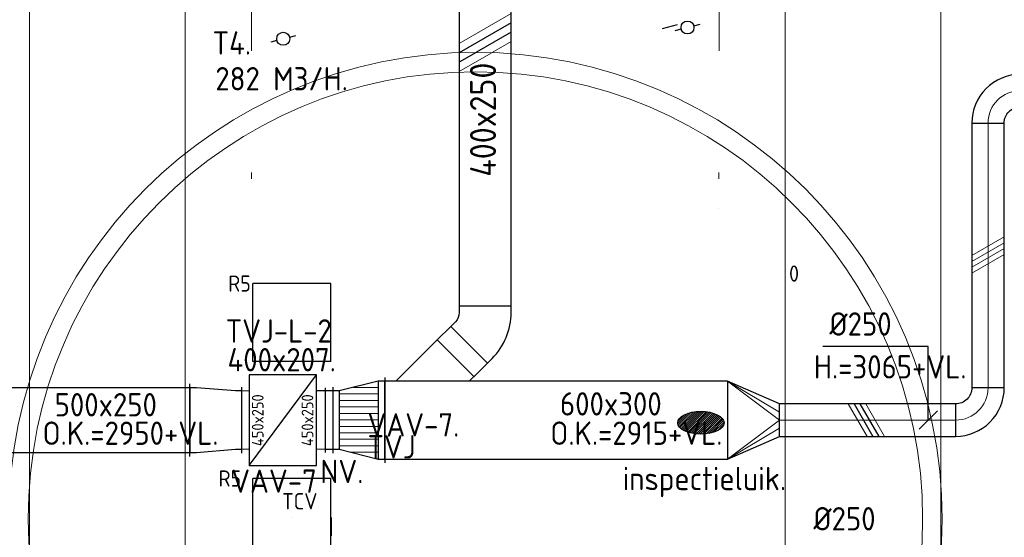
# Model space of a CAD drawing. Header units: millimetres. Extents: x -72425 to 38660, y 7096 to 51783.
# Tile 33 of 54: x -50212 to -42625, y 31644 to 35636. Entities that reach past the tile are written whole.
import ezdxf
from ezdxf.enums import TextEntityAlignment as Align

# ---------------------------------------------------------------- set-up
doc = ezdxf.new("R2010")
doc.units = ezdxf.units.MM
doc.header["$LTSCALE"] = 50
doc.set_wipeout_variables(frame=1)
doc.linetypes.add('2322107', pattern=[2000, 1000, 1000])
doc.linetypes.add('CENTER2', pattern=[28.575, 19.05, -3.175, 3.175, -3.175])
for name, color, linetype in [('WL561---_AANVOER', 10, 'Continuous'), ('WL5611--_CV-A', 3, 'Continuous'), ('WL570---_BESTAAND-TOEVOER_HL', 1, 'Continuous'), ('WL570---_RETOUR_RST', 100, 'Continuous'), ('WL570---_RETOUR_RST_HL', 1, 'Continuous'), ('WL570---_TOEVOER', 200, 'Continuous'), ('WM570---_BESTAAND-TOEVOER_PR', 1, 'Continuous'), ('WM570---_RETOUR_RST_PR', 1, 'Continuous'), ('WM570---_TOEVOER', 2, 'Continuous')]:
    doc.layers.add(name, color=color, linetype=linetype)
for name, color, linetype, lineweight in [('WL570---_BESTAAND-HARTLIJN', 161, 'Continuous', 0), ('WL570---_BESTAAND-MAATVOERING', 161, 'Continuous', 0), ('WL570---_BESTAAND-TOEVOER', 180, 'Continuous', 0), ('WL570---_DEMONTEREN', 10, 'Continuous', 0)]:
    doc.layers.add(name, color=color, linetype=linetype, lineweight=lineweight)
doc.layers.get('WL570---_DEMONTEREN').off()
doc.styles.add('BURO-025', font='ISO96.shx', dxfattribs={"height": 125})
doc.styles.add('ISO', font='ISO', dxfattribs={"height": 162})
doc.styles.add('MAATVOERING', font='ISO')

# ---------------------------------------------------------------- blocks, each defined once
blk = doc.blocks.new('A$C33D74301')
at = {"color": 8, "linetype": 'Continuous', "lineweight": 5}
blk.add_wipeout([(-51149.8, -15311.7), (-51096.2, -15452.6), (-51040.1, -15592.5), (-50981.6, -15731.3), (-50920.6, -15869.1), (-50857.1, -16005.8), (-50791.2, -16141.3), (-50723, -16275.6), (-50652.3, -16408.7), (-50579.3, -16540.6), (-50504, -16671.1), (-50426.4, -16800.2), (-50346.5, -16928), (-50264.3, -17054.3), (-50179.9, -17179.1), (-50093.3, -17302.5), (-50004.5, -17424.2), (-49913.6, -17544.4), (-49820.5, -17662.9), (-49725.4, -17779.8), (-49628.2, -17894.9), (-49528.9, -18008.3), (-49427.7, -18119.9), (-49324.5, -18229.7), (-49219.4, -18337.7), (-49112.3, -18443.8), (-49003.4, -18547.9), (-48892.7, -18650.1), (-48780.2, -18750.3), (-48665.9, -18848.5), (-48549.9, -18944.7), (-48432.1, -19038.8), (-48312.8, -19130.7), (-48191.8, -19220.6), (-48069.2, -19308.3), (-47945.1, -19393.7), (-47819.5, -19477), (-47692.5, -19558), (-47564, -19636.8), (-47434.2, -19713.2), (-47303, -19787.4), (-47170.5, -19859.2), (-47036.7, -19928.6), (-46901.8, -19995.7), (-46765.7, -20060.3), (-46628.4, -20122.5), (-46490.1, -20182.3), (-46350.7, -20239.6), (-46210.4, -20294.4), (-46069, -20346.7), (-45926.8, -20396.5), (-45783.7, -20443.7), (-45639.8, -20488.4), (-45495.1, -20530.6), (-45349.7, -20570.1), (-45203.6, -20607.1), (-45056.9, -20641.5), (-44909.6, -20673.2), (-44761.8, -20702.4), (-44613.4, -20728.9), (-44464.7, -20752.8), (-44315.5, -20774), (-44165.9, -20792.6), (-44016.1, -20808.5), (-43866, -20821.7), (-43751.9, -20829.9), (-43637.7, -20836.6), (-43523.4, -20841.8), (-43409.1, -20845.4), (-43294.7, -20847.4), (-43180.4, -20847.9), (-43066, -20846.9), (-42951.6, -20844.3), (-42837.3, -20840.2), (-42723.1, -20834.5), (-42608.9, -20827.3), (-42494.9, -20818.6), (-42381, -20808.3), (-42267.2, -20796.5), (-42153.6, -20783.1), (-42040.2, -20768.2), (-41927, -20751.8), (-41814, -20733.8), (-41701.3, -20714.4), (-41588.9, -20693.4), (-41476.7, -20670.9), (-41364.9, -20646.8), (-41253.4, -20621.3), (-41142.3, -20594.3), (-41031.5, -20565.7), (-40921.1, -20535.7), (-40811.2, -20504.2), (-40701.6, -20471.2), (-40592.6, -20436.7), (-40484, -20400.8), (-40375.9, -20363.4), (-40268.3, -20324.5), (-40161.3, -20284.2), (-40054.8, -20242.5), (-39948.9, -20199.3), (-39843.6, -20154.7), (-39738.8, -20108.6), (-39634.8, -20061.2), (-39531.3, -20012.4), (-39428.6, -19962.1), (-39326.5, -19910.5), (-39225.1, -19857.5), (-39124.5, -19803.2), (-39024.6, -19747.5), (-38925.5, -19690.4), (-38827.1, -19632), (-38729.5, -19572.3), (-38632.8, -19511.3), (-38536.9, -19449), (-38441.8, -19385.4), (-38347.6, -19320.5), (-38254.3, -19254.3), (-38161.9, -19186.9), (-38070.4, -19118.2), (-37979.9, -19048.4), (-37890.3, -18977.3), (-37801.6, -18905), (-37714, -18831.5), (-37627.3, -18756.8), (-37541.7, -18681), (-37457.1, -18604), (-37373.5, -18525.9), (-37291, -18446.6), (-37209.6, -18366.3), (-36993.2, -18141.7), (-36785.1, -17909.3), (-36585.8, -17669.4), (-36395.4, -17422.3), (-36214.2, -17168.4), (-36042.5, -16908), (-35880.5, -16641.4), (-35728.4, -16369.1), (-35586.4, -16091.3), (-35454.8, -15808.6), (-35333.7, -15521.1), (-35223.2, -15229.4), (-35123.5, -14933.8), (-35034.8, -14634.8), (-34957.2, -14332.7), (-34890.7, -14027.9), (-34835.5, -13720.9), (-34791.6, -13412.1), (-34759.1, -13101.9), (-34738, -12790.7), (-34728.5, -12478.9), (-34730.4, -12167), (-34743.8, -11855.3), (-34768.6, -11544.4), (-34804.9, -11234.6), (-34852.5, -10926.3), (-34911.5, -10620), (-34981.7, -10316.1), (-35063, -10015), (-35155.4, -9717), (-35258.7, -9422.7), (-35372.7, -9132.4), (-35497.3, -8846.4), (-35632.4, -8565.3), (-35777.8, -8289.3), (-35933.2, -8018.8), (-36098.4, -7754.2), (-36273.3, -7495.9), (-36457.5, -7244.3), (-36650.9, -6999.5), (-36853.2, -6762.1), (-37064.1, -6532.2), (-37283.3, -6310.3), (-37510.5, -6096.6), (-37745.4, -5891.4), (-37987.8, -5695), (-38237.1, -5507.6), (-38493.3, -5329.6), (-38755.7, -5161.1), (-39024.3, -5002.3), (-39298.4, -4853.6), (-39577.9, -4715), (-39862.3, -4586.9), (-40151.2, -4469.2), (-40444.2, -4362.3), (-40741, -4266.3), (-41041.1, -4181.2), (-41344.1, -4107.3), (-41649.7, -4044.5), (-41957.3, -3993.1), (-42266.7, -3953), (-42577.3, -3924.3), (-42888.7, -3907), (-43200.6, -3901.3), (-43361.7, -3902.8), (-43522.7, -3907.4), (-43683.6, -3915.1), (-43844.4, -3925.8), (-44004.9, -3939.6), (-44165.1, -3956.5), (-44325, -3976.3), (-44484.5, -3999.2), (-44643.5, -4025.2), (-44801.9, -4054.1), (-44959.8, -4086.1), (-45117.1, -4121), (-45273.7, -4159), (-45429.5, -4199.9), (-45584.5, -4243.7), (-45738.7, -4290.5), (-45891.9, -4340.3), (-46044.2, -4392.9), (-46195.4, -4448.4), (-46345.6, -4506.8), (-46494.6, -4568), (-46642.4, -4632), (-46789, -4698.8), (-46934.3, -4768.4), (-47078.3, -4840.8), (-47220.8, -4915.9), (-47361.9, -4993.6), (-47501.5, -5074.1), (-47639.5, -5157.1), (-47775.9, -5242.8), (-47910.7, -5331.1), (-48043.8, -5421.9), (-48175.1, -5515.2), (-48304.6, -5611), (-48432.3, -5709.3), (-48558.1, -5809.9), (-48682, -5912.9), (-48803.8, -6018.3), (-48923.7, -6125.9), (-49041.5, -6235.9), (-49157.2, -6348), (-49270.7, -6462.3), (-49382, -6578.7), (-49491.1, -6697.3), (-49597.9, -6817.9), (-49702.4, -6940.5), (-49804.6, -7065), (-49904.4, -7191.5), (-50001.8, -7319.9), (-50096.7, -7450.1), (-50189.1, -7582), (-50278.9, -7715.7), (-50366.3, -7851.1), (-50451, -7988.1), (-50533.1, -8126.7), (-50612.6, -8266.9), (-50689.4, -8408.5), (-50763.5, -8551.5), (-50834.9, -8696), (-50903.5, -8841.7), (-50969.3, -8988.8), (-51032.3, -9137.1), (-51092.5, -9286.5), (-51149.8, -9437.1)], dxfattribs=at)
at = {"color": 8, "linetype": 'Continuous', "lineweight": 5, "flags": 128}
blk.add_lwpolyline([(-51149.8, -15311.7, 0.292157), (-43866, -20821.7, 0.219499), (-37209.6, -18366.3, 0.66815), (-43200.6, -3901.3, 0.313808), (-51149.8, -9437.1, 0.313808)], format="xyb", dxfattribs=at)
for points in [[(-43201.3, -20704.1, 0.414214), (-34871.9, -12374.7, 0.414214), (-43201.3, -4045.3, 0.327849), (-51149.8, -9884.8), (-51149.8, -14864.6, 0.32785), (-43201.3, -20704.1)], [(-41605.6, -4352.6), (-42399.6, -4234.8), (-43202, -4195.4, 0.327505), (-50999.8, -9910.8), (-50999.8, -14838.6, 0.327207), (-43202, -20553.9, 0.668209), (-37417.7, -6591.1, 0.123338), (-40827, -4547.7)]]:
    blk.add_lwpolyline(points, format="xyb", close=True, dxfattribs=at)
at = {"color": 8, "linetype": 'Continuous', "lineweight": 5}
blk.add_wipeout([(-40571.8, -10032.7), (-40355.3, -10311.4), (-40167.2, -10610), (-40009.3, -10925.6), (-39883.1, -11255.1), (-39789.8, -11595.4), (-39730.3, -11943.2), (-39705.1, -12295.2), (-39714.6, -12647.9), (-39758.6, -12998), (-39836.8, -13342.2), (-39948.2, -13677), (-40092, -13999.2), (-40266.6, -14305.8), (-40470.5, -14593.9), (-40701.6, -14860.5), (-40957.7, -15103.2), (-41236.4, -15319.7), (-41535, -15507.8), (-41850.6, -15665.7), (-42180.1, -15791.9), (-42520.4, -15885.2), (-42868.2, -15944.7), (-43220.2, -15969.9), (-43572.9, -15960.4), (-43923, -15916.4), (-44267.2, -15838.2), (-44602, -15726.8), (-44924.2, -15583), (-45230.8, -15408.4), (-45518.9, -15204.5), (-45785.5, -14973.4), (-46028.2, -14717.3), (-46244.7, -14438.6), (-46432.8, -14140), (-46590.7, -13824.4), (-46716.9, -13494.9), (-46810.2, -13154.6), (-46869.7, -12806.8), (-46894.9, -12454.8), (-46885.4, -12102.1), (-46841.4, -11752), (-46763.3, -11407.8), (-46651.8, -11073), (-46508, -10750.8), (-46333.4, -10444.2), (-46129.5, -10156.1), (-45898.4, -9889.5), (-45642.3, -9646.8), (-45363.6, -9430.3), (-45065, -9242.2), (-44749.4, -9084.3), (-44419.9, -8958.1), (-44079.6, -8864.8), (-43731.8, -8805.3), (-43379.8, -8780.1), (-43027.1, -8789.6), (-42677, -8833.6), (-42332.8, -8911.7), (-41998, -9023.2), (-41675.8, -9167), (-41369.2, -9341.6), (-41081.1, -9545.5), (-40814.5, -9776.6)], dxfattribs=at)
for radius in [3595.8, 3445.8]:
    blk.add_circle((-43300, -12375), radius, dxfattribs=at)
at = {"color": 8, "linetype": 'Continuous', "lineweight": 13}
for radius, start, end in [(8480, 229.53957, 130.89337), (8330, 228.53003, 131.92509)]:
    blk.add_arc((-43200.2, -12374.9), radius, start, end, dxfattribs=at)
blk = doc.blocks.new('KARH')
for p, q in [((1, 0.5), (0, 0.5)), ((0, -0.5), (1, -0.5))]:
    blk.add_line(p, q)
at = {"invisible_edges": 15}
blk.add_3dface([(0, 0.5), (0, -0.5), (1, -0.5), (1, 0.5)], dxfattribs=at)
blk = doc.blocks.new('ORK20000000')
at = {"layer": 'WL570---_TOEVOER'}
for p, q in [((48.3, 12.9), (96.6, 25.9)), ((-48.3, -12.9), (-96.6, -25.9))]:
    blk.add_line(p, q, dxfattribs=at)
blk.add_circle((0, 0), 50, dxfattribs=at)
blk = doc.blocks.new('VRO600300002504000H')
blk.add_lwpolyline([(0, 300), (0, -300), (400, -125), (400, 125)], close=True)
at = {"layer": 'WL570---_BESTAAND-TOEVOER'}
for p, q in [((0, 300), (400, 62.5)), ((0, -300), (400, -62.5))]:
    blk.add_line(p, q, dxfattribs=at)
blk.add_lwpolyline([(0, -300), (0, -300), (400, 0), (0, 300)], dxfattribs=at)
blk = doc.blocks.new('MVLINE')
blk.add_line((35.4, -35.4), (-35.4, 35.4))
blk = doc.blocks.new('OBO25000090H')
blk.add_lwpolyline([(125, -250, 0.414214), (-250, 125), (-250, -125, -0.414214), (-125, -250)], format="xyb", close=True)
at = {"invisible_edges": 15}
for points in [[(-228.3, -126.9), (-184.9, 119.3), (-250, 125), (-250, -125)], [(-207.2, -132.5), (-121.7, 102.4), (-184.9, 119.3), (-228.3, -126.9)], [(-187.5, -141.7), (-62.5, 74.8), (-121.7, 102.4), (-207.2, -132.5)], [(-169.7, -154.2), (-9, 37.3), (-62.5, 74.8), (-187.5, -141.7)], [(-154.2, -169.7), (37.3, -9), (-9, 37.3), (-169.7, -154.2)], [(-141.7, -187.5), (74.8, -62.5), (37.3, -9), (-154.2, -169.7)], [(-132.5, -207.2), (102.4, -121.7), (74.8, -62.5), (-141.7, -187.5)], [(-126.9, -228.3), (119.3, -184.9), (102.4, -121.7), (-132.5, -207.2)], [(-125, -250), (125, -250), (119.3, -184.9), (-126.9, -228.3)]]:
    blk.add_3dface(points, dxfattribs=at)
at = {"layer": 'WL570---_BESTAAND-HARTLIJN'}
blk.add_arc((-250, -250), 250, 0, 90, dxfattribs=at)
blk = doc.blocks.new('KARO')
for p, q in [((1, 0.5), (0, 0.5)), ((0, -0.5), (1, -0.5))]:
    blk.add_line(p, q)
at = {"invisible_edges": 15}
blk.add_3dface([(0, 0.5), (0, -0.5), (1, -0.5), (1, 0.5)], dxfattribs=at)
at = {"layer": 'WL570---_BESTAAND-HARTLIJN'}
blk.add_line((0, 0), (1, 0), dxfattribs=at)
blk = doc.blocks.new('VTR5002504502502540-0')
for p, q in [((0, -280), (0, 280)), ((400, -255), (400, 255))]:
    blk.add_line(p, q)
blk.add_lwpolyline([(0, -250), (50, -250), (350, -225), (400, -225), (400, 225), (350, 225), (50, 250), (0, 250)], close=True)
blk = doc.blocks.new('VTR6003004502507540-0')
at = {"layer": 'WL570---_BESTAAND-TOEVOER'}
h = blk.add_hatch(dxfattribs=at)
h.set_pattern_fill('_U', color=256, scale=100, style=0, pattern_type=0)
h.set_pattern_definition([(0, (0, -300), (0, 100), [])])
h.paths.add_polyline_path([(50, -300), (350, -225), (350, 225), (50, 300)])
h = blk.add_hatch(dxfattribs=at)
h.set_pattern_fill('_U', color=256, scale=100, style=0, pattern_type=0)
h.set_pattern_definition([(0, (0, -250), (0, 100), [])])
h.paths.add_polyline_path([(50, -300), (350, -225), (350, 225), (50, 300)])
for p, q in [((0, -330), (0, 330)), ((50, -300), (50, 300)), ((400, -255), (400, 255)), ((350, -225), (350, 225))]:
    blk.add_line(p, q)
blk.add_lwpolyline([(0, -300), (50, -300), (350, -225), (400, -225), (400, 225), (350, 225), (50, 300), (0, 300)], close=True)
blk = doc.blocks.new('UISO')
for p, q in [((0, 0.18), (1, 0.757)), ((0, 0), (1, 0.577))]:
    blk.add_line(p, q)
at = {"layer": 'WL570---_BESTAAND-TOEVOER'}
for p, q in [((0, 0.36), (1, 0.937)), ((0, -0.18), (1, 0.397))]:
    blk.add_line(p, q, dxfattribs=at)
blk = doc.blocks.new('VBO40025000050451-100')
blk.add_lwpolyline([(-200, -174.3), (200, -174.3), (200, -124.3, 0.198912), (53.6, 229.3), (18.2, 264.6), (-264.6, -18.2), (-229.3, -53.6, -0.198912), (-200, -124.3)], format="xyb", close=True)
blk = doc.blocks.new('*U534')
at = {"color": 0, "ltscale": 10}
for p, q in [((230, 230, -2500), (-230, 230, -2500)), ((-230, -230, -2500), (-230, 230, -2500)), ((230, -230, -2500), (230, 230, -2500)), ((200, 200, -2500), (-200, 200, -2500)), ((-200, -200, -2500), (-200, 200, -2500)), ((200, -200, -2500), (-200, 200, -2500)), ((-200, -200, -2500), (200, 200, -2500)), ((200, -200, -2500), (200, 200, -2500)), ((200, -200, -2500), (-200, -200, -2500)), ((230, -230, -2500), (-230, -230, -2500))]:
    blk.add_line(p, q, dxfattribs=at)
at = {"layer": 'WL570---_BESTAAND-TOEVOER_HL', "linetype": 'CENTER2'}
blk.add_circle((0, 0, -2500), 0.075, dxfattribs=at)
at = {"layer": 'WL570---_BESTAAND-TOEVOER', "color": 2, "style": 'BURO-025'}
for tag in ['MC', 'Q']:
    blk.add_attdef(tag, text='', height=125, dxfattribs=at).set_placement((0, 0), align=Align.MIDDLE)
at = {"layer": 'WM570---_BESTAAND-TOEVOER_PR', "color": 2, "style": 'BURO-025'}
blk.add_attdef('POSNR', text='', height=125, dxfattribs=at).set_placement((0, 0), align=Align.MIDDLE)
blk = doc.blocks.new('*U538')
at = {"color": 0, "ltscale": 10}
for p, q in [((300, 300, -150), (-300, 300, -150)), ((-300, -300, -150), (-300, 300, -150)), ((300, -300, -150), (300, 300, -150)), ((300, -300, -150), (-300, -300, -150))]:
    blk.add_line(p, q, dxfattribs=at)
at = {"layer": 'WL570---_RETOUR_RST_HL', "linetype": 'CENTER2'}
blk.add_circle((0, 0, -150), 0.075, dxfattribs=at)
at = {"layer": 'WL570---_RETOUR_RST', "color": 2, "style": 'BURO-025'}
for tag in ['MC', 'Q']:
    blk.add_attdef(tag, text='', height=125, dxfattribs=at).set_placement((0, 0), align=Align.MIDDLE)
at = {"layer": 'WM570---_RETOUR_RST_PR', "color": 2, "style": 'BURO-025'}
blk.add_attdef('POSNR', text='', height=125, dxfattribs=at).set_placement((0, 0), align=Align.MIDDLE)

msp = doc.modelspace()

# ---------------------------------------------------------------- block references
at = {"layer": 'WM570---_TOEVOER'}
msp.add_blockref('A$C33D74301', (-3400.3, 44163.1), dxfattribs=at)

# ---------------------------------------------------------------- next in the draw order: hatches: boundary and pattern name
at = {"layer": 'WL570---_TOEVOER'}
h = msp.add_hatch(dxfattribs=at)
h.set_pattern_fill('ANSI31', color=256, scale=3.5, style=0)
h.set_pattern_definition([(45, (-42307.062, 13432.034), (-7.857724, 7.857724), [])])
edge = h.paths.add_edge_path()
edge.add_ellipse((-44963.3, 32527.9), major_axis=(-178.4, 0), ratio=0.489711, start_angle=0, end_angle=360)

# ---------------------------------------------------------------- next in the draw order: linework, layer by layer
msp.add_line((-45259.5, 35568.4), (-45143.6, 35599.5))
at = {"layer": 'WL561---_AANVOER', "linetype": '2322107'}
msp.add_line((-47809.1, 31656.2), (-47809.1, 31797.2), dxfattribs=at)
at = {"layer": 'WL570---_BESTAAND-MAATVOERING'}
for p, q in [((-48936.2, 39522.4), (-48936.2, 24073.6)), ((-44314.4, 39522.4), (-44314.4, 24073.6)), ((-50136.2, 39049.6), (-50136.2, 24546.4)), ((-43114.4, 39049.6), (-43114.4, 24546.4))]:
    msp.add_line(p, q, dxfattribs=at)
at = {"layer": 'WL570---_BESTAAND-TOEVOER'}
msp.add_line((-47854.4, 32323), (-47924.4, 32323), dxfattribs=at)
at = {"layer": 'WL570---_TOEVOER'}
for p, q in [((-48444.4, 32198), (-47924.4, 32898)), ((-47854.4, 32773), (-47924.4, 32773)), ((-47854.4, 32297.8), (-47854.4, 32798.1))]:
    msp.add_line(p, q, dxfattribs=at)
msp.add_lwpolyline([(-46747.7, 32848), (-46712.3, 32883.3), (-46995.2, 33166.2), (-47313.4, 32848)], dxfattribs=at)
msp.add_lwpolyline([(-48444.4, 32198), (-47924.4, 32198), (-47924.4, 32898), (-48444.4, 32898)], close=True, dxfattribs=at)
msp.add_ellipse((-44963.3, 32527.9), major_axis=(-178.4, 0), ratio=0.489711, dxfattribs=at)
at = {"layer": 'WM570---_TOEVOER'}
msp.add_lwpolyline([(-43211.3, 32548), (-43211.3, 33116.3), (-44022.7, 33116.3)], dxfattribs=at)

# ---------------------------------------------------------------- next in the draw order: block references
at = {"layer": 'WL570---_BESTAAND-TOEVOER', "zscale": 250, "rotation": 180}
for name, p, xscale, yscale in [('UISO', (-42625.8, 33916.1), 250, 250), ('KARH', (-48444.4, 32548), 54.9963783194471, 450)]:
    msp.add_blockref(name, p, dxfattribs=dict(at, xscale=xscale, yscale=yscale))
at = {"layer": 'WL570---_DEMONTEREN', "yscale": 200, "zscale": 200}
for p, xscale, rotation in [((-48425.9, 35870.3), 474.7402217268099, 270), ((-44822.3, 35396.3), -474.0281910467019, 270), ((-48425.3, 34408.2), -48.33943874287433, 270), ((-44825.3, 34408.2), 48.33943874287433, 90)]:
    msp.add_blockref('KARO', p, dxfattribs=dict(at, xscale=xscale, rotation=rotation))
at = {"layer": 'WL570---_DEMONTEREN'}
for p in [(-45066.3, 35575.8), (-48181, 35488.6)]:
    msp.add_blockref('ORK20000000', p, dxfattribs=at)
ref = msp.add_blockref('*U534', (-44825.3, 34178.2, 2500), dxfattribs=at)
ref.add_attrib('Q', '0', dxfattribs={"layer": 'WL570---_BESTAAND-TOEVOER', "color": 2, "height": 125, "style": 'BURO-025'}).set_placement((-44245.3, 33678.2), align=Align.MIDDLE)
at = {"layer": 'WL570---_RETOUR_RST'}
ref = msp.add_blockref('*U538', (-48115.4, 33301.4, 150), dxfattribs=at)
ref.add_attrib('MC', 'R5', dxfattribs={"color": 2, "height": 125, "style": 'BURO-025'}).set_placement((-48518, 33601.4), align=Align.MIDDLE)
ref = msp.add_blockref('*U538', (-48115.4, 31798, 150), dxfattribs=at)
ref.add_attrib('MC', 'R5', dxfattribs={"color": 2, "height": 125, "style": 'BURO-025'}).set_placement((-48592.3, 32098), align=Align.MIDDLE)
at = {"layer": 'WL570---_TOEVOER'}
for name, p, xscale, yscale, zscale, rotation in [('KARH', (-46625.3, 36072.5), 2645.018121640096, 400, 250, 269.9999999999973), ('UISO', (-46425.3, 35611.7), 400, 400, 400, 180), ('KARO', (-42750.8, 32798), 2041.338003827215, 250, 250, 90), ('KARH', (-46853.8, 33024.7), 148.8011642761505, 400, 250, 44.999999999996), ('KARH', (-47799.4, 32548), 54.9963783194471, 450, 250, 180), ('KARH', (-44758.6, 32548), 2640.797275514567, 600, 300, 180), ('KARO', (-43000.8, 32548), 1357.777779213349, 250, 250, 180), ('UISO', (-43782.3, 32673), 250, 250, 250, 270)]:
    msp.add_blockref(name, p, dxfattribs=dict(at, xscale=xscale, yscale=yscale, zscale=zscale, rotation=rotation))
for name, p, rotation in [('OBO25000090H', (-42750.8, 35089.3), 90), ('VBO40025000050451-100', (-46625.3, 33253.2), 314.9999999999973), ('VTR6003004502507540-0', (-47399.4, 32548), 180), ('OBO25000090H', (-42750.8, 32548), 270)]:
    msp.add_blockref(name, p, dxfattribs=dict(at, rotation=rotation))
at = {"layer": 'WL570---_TOEVOER', "xscale": 1908.251496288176, "yscale": 500, "zscale": 250}
msp.add_blockref('KARH', (-50807.6, 32548), dxfattribs=at)
at = {"layer": 'WL570---_TOEVOER'}
for name, p in [('VTR5002504502502540-0', (-48899.4, 32548)), ('VRO600300002504000H', (-44758.6, 32548))]:
    msp.add_blockref(name, p, dxfattribs=at)
at = {"layer": 'WM570---_TOEVOER', "xscale": -2, "yscale": 2, "zscale": 2}
msp.add_blockref('MVLINE', (-43211.3, 32548), dxfattribs=at)

# ---------------------------------------------------------------- next in the draw order: texts
at = {"layer": 'WL5611--_CV-A', "color": 1, "linetype": 'Continuous', "style": 'ISO'}
msp.add_text('TCV', height=126, dxfattribs=at).set_placement((-48189.7, 31859.6))
at = {"layer": 'WL570---_BESTAAND-MAATVOERING', "style": 'MAATVOERING'}
for p in [(-48332.5, 32347.7), (-47949.4, 32347.7)]:
    msp.add_text('450x250', height=90, rotation=90, dxfattribs=at).set_placement(p)
at = {"layer": 'WM570---_TOEVOER', "style": 'ISO'}
for s, p in [('T4.', (-48725.5, 35366.9)), ('282 M3/H.', (-48704.2, 35090.9)), ('%%c250', (-43972.7, 33199.6)), ('TVJ-L-2 ', (-48624.6, 33145.8)), ('400x207.', (-48610.4, 32923.9)), ('H.=3065+VL.', (-44092.9, 32869.2)), ('500x250', (-49942.4, 32576.8)), ('600x300', (-46048.9, 32583.5)), ('VAV-7.', (-47532.1, 32421.7)), ('O.K.=2950+VL.', (-50035.4, 32357.4)), ('O.K.=2915+VL.', (-46123.1, 32357.4)), ('TVJ', (-47532.1, 32252.5)), ('NV.', (-47895.1, 32062.3)), ('VAV-7', (-48582.2, 31987.6)), ('inspectieluik.', (-45566.4, 32007.8)), ('%%c250', (-44096.1, 31697.4))]:
    msp.add_text(s, height=180, dxfattribs=at).set_placement(p)
at = {"layer": 'WM570---_TOEVOER', "style": 'MAATVOERING'}
msp.add_text('400x250', height=200, rotation=90, dxfattribs=at).set_placement((-46541.7, 34425))

doc.saveas('drawing.dxf')
